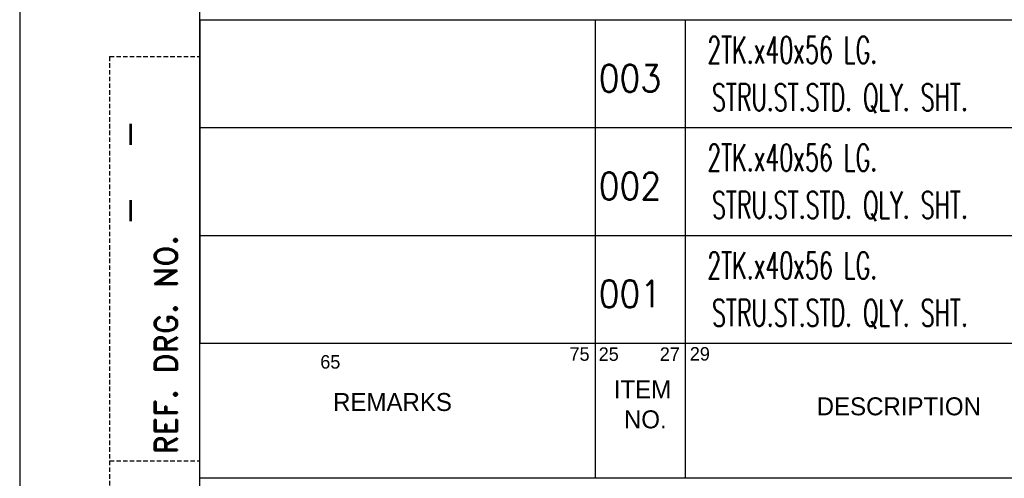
# Model space of a CAD drawing. Extents: x 4774 to 5194, y 913 to 1507.
# Tile 4 of 6: x 4774 to 4993, y 1053 to 1155. Entities that reach past the tile are written whole.
import ezdxf
from ezdxf.enums import TextEntityAlignment as Align

# ---------------------------------------------------------------- set-up
doc = ezdxf.new("R2010")
doc.units = 0
doc.header["$MEASUREMENT"] = 0
doc.linetypes.add('DASHED', pattern=[0.75, 0.5, -0.25])
doc.layers.get('0').update_dxf_attribs({"linetype": 'CONTINUOUS'})
doc.layers.add('BOM', color=5, linetype='CONTINUOUS')
doc.layers.add('TEXT', color=2, linetype='CONTINUOUS')
doc.styles.add('ROMAND', font='romand')
doc.styles.add('ROMANS', font='romans')

# ---------------------------------------------------------------- blocks, each defined once
blk = doc.blocks.new('var0_btemplate')
at = {"color": 3}
for p, q in [((7.15, 85.5), (190.11, 85.5)), ((51.17, 73.5), (51.17, 85.5)), ((61.17, 73.5), (61.17, 85.5)), ((7.15, 73.5), (190.11, 73.5))]:
    blk.add_line(p, q, dxfattribs=at)
blk.add_line((7.15, 85.5), (7.15, 73.5))
at = {"style": 'ROMANS', "flags": 4}
for tag, p in [('UT_O_QTY', (161.12, 73.69)), ('A/C', (155.9, 75.34))]:
    blk.add_attdef(tag, p, '', height=3, rotation=90, dxfattribs=at)
for tag, p, height, width in [('ITEM_DESC', (63.6, 80.65), 2.6, 0.6), ('IT_NO', (51.52, 77.5), 3, 0.9)]:
    blk.add_attdef(tag, p, '', height=height, dxfattribs=dict(at, width=width))
for tag, p in [('MAT_CODE', (133.44, 80.86)), ('MAT_SPEC', (134.17, 74.56))]:
    blk.add_attdef(tag, text='', height=2.8, dxfattribs=at).set_placement(p, align=Align.CENTER)
at = {"style": 'ROMANS'}
blk.add_attdef('WEIGHT', text='', height=3, dxfattribs=at).set_placement((168.24, 80.12), align=Align.BOTTOM_LEFT)
at = {"style": 'ROMANS', "flags": 4}
for tag, height, width, p in [('REMARKS', 3, 0.7, (7.27, 77.08)), ('ITEM_SIZE', 2.6, 0.6, (64.13, 74.48))]:
    blk.add_attdef(tag, text='', height=height, dxfattribs=dict(at, width=width)).set_placement(p, align=Align.BOTTOM_LEFT)
at = {"style": 'ROMANS', "width": 0.9, "flags": 4}
blk.add_attdef('STD_NO', text='', height=3, dxfattribs=at).set_placement((110.91, 79.08), align=Align.MIDDLE_LEFT)
at = {"style": 'ROMANS', "flags": 4}
blk.add_attdef('QTY', text='', height=3, dxfattribs=at).set_placement((180.5, 74.88), align=Align.RIGHT)
blk = doc.blocks.new('A4')
for p, q in [((0, 297), (0, 0)), ((20, 290), (20, 7))]:
    blk.add_line(p, q)
at = {"linetype": 'DASHED'}
for p, q in [((10, 117), (20, 117)), ((10, 117), (10, 7)), ((10, 72), (20, 72))]:
    blk.add_line(p, q, dxfattribs=at)
at = {"layer": 'BOM'}
for p, q in [((20, 85.09), (203, 85.09)), ((64.03, 85.09), (64.03, 70.09)), ((74.03, 85.09), (74.03, 70.09)), ((20, 70.09), (203, 70.09))]:
    blk.add_line(p, q, dxfattribs=at)
at = {"style": 'ROMANS'}
for p in [(11.04, 110.01), (11.04, 101.51)]:
    blk.add_text('-', height=3, rotation=270, dxfattribs=at).set_placement(p)
at = {"style": 'ROMANS', "width": 0.7}
for tag, p in [('NEW_ALT_BY', (55.26, 287.07)), ('OLD_ALT_BY', (111.5, 287.32)), ('NEW_CHD_BY', (55.8, 283.39)), ('OLD_CHD_BY', (111.5, 283.23)), ('OLD_REV_NO', (77.51, 281.45)), ('NEW_REV_NO', (20.47, 280.69)), ('NEW_REV_DT', (29.91, 280.8)), ('OLD_REV_DT', (85.97, 280.5)), ('NEW_APP_BY', (57.03, 279.3)), ('OLD_APP_BY', (113.28, 279.13))]:
    blk.add_attdef(tag, p, '', height=1.5, dxfattribs=at)
at = {"color": 7, "style": 'ROMANS'}
for tag, p, height in [('NEW_ALT_SIGN', (66.32, 287.35), 1), ('OLD_ALT_SIGN', (122.94, 287.73), 1), ('NEW_CHD_SIGN', (67.27, 283.66), 1), ('OLD_CHD_SIGN', (123.22, 283.5), 1), ('OLD_APP_SIGN', (124.72, 279.41), 1), ('NEW_APP_SIGN', (67.95, 279.16), 1), ('DRN_SIGN', (159.64, 55.29), 1), ('CHD_SIGN', (159.2, 49.18), 1), ('APP_SIGN', (159.2, 43.06), 1), ('TITLE1', (42.35, 16.76), 3.5), ('TITLE2', (42.35, 10.55), 3.5)]:
    blk.add_attdef(tag, p, '', height=height, dxfattribs=at)
at = {"style": 'ROMANS'}
for tag, p, height in [('NEW_DCA_NO', (20.9, 275.07), 2), ('OLD_DCA_NO', (78.06, 274.63), 2), ('NEW_DCA_DETAILS', (20.9, 271.39), 1.8), ('OLD_DCA_DETAILS', (78.06, 270.95), 1.8)]:
    blk.add_attdef(tag, p, '', height=height, dxfattribs=at)
for tag, p, width in [('SHTNO', (13.78, 110.33), 0.8), ('REV_NO', (13.8, 101.04), 0.8), ('DRG_NO', (13.88, 72.7), 0.9)]:
    blk.add_attdef(tag, p, '', height=2.8, rotation=90, dxfattribs=dict(at, width=width))
at = {"color": 7, "style": 'ROMANS'}
for tag, height, p in [('DRN_BY', 2, (149.82, 56.82)), ('DRN_DATE', 1.5, (180.8, 56.66)), ('CHD_BY', 2, (149.82, 50.82)), ('CHD_DATE', 1.5, (180.7, 51.14)), ('APP_BY', 2, (149.82, 44.81)), ('APP_DATE', 1.5, (180.7, 44.64)), ('SCALE', 2.5, (100.77, 30.22)), ('ITNO', 2.5, (181.7, 30.87)), ('NOIT', 2.5, (197.04, 30.38)), ('REFTOASSY', 2.5, (147.44, 29.6)), ('REV_NO', 3.5, (197.3, 16.45)), ('SHTNO', 2.5, (157.79, 10.06)), ('NOSHT', 2.5, (199.43, 10.04))]:
    blk.add_attdef(tag, text='', height=height, dxfattribs=at).set_placement(p, align=Align.MIDDLE)
at = {"color": 7, "style": 'ROMANS', "width": 0.8}
blk.add_attdef('WEIGHT', text='', height=2.3, dxfattribs=at).set_placement((119.67, 29.96), align=Align.MIDDLE)
at = {"color": 7, "style": 'ROMANS', "width": 1.5}
blk.add_attdef('DRG_NO', (133.59, 15.09), '', height=3.5, dxfattribs=at)
at = {"layer": 'BOM', "color": 5}
for s, height, p in [('75', 1.5, (61.17, 83.13)), ('25', 1.5, (64.41, 83.12)), ('27', 1.5, (71.21, 83.12)), ('29', 1.5, (74.55, 83.15)), ('65', 1.5, (33.44, 82.26)), ('ITEM', 2, (66.09, 78.94)), ('REMARKS', 2, (34.86, 77.54)), ('DESCRIPTION', 2, (88.66, 77.06)), ('NO.', 2, (67.22, 75.61))]:
    blk.add_text(s, height=height, dxfattribs=at).set_placement(p)
at = {"layer": 'TEXT', "style": 'ROMAND'}
blk.add_text('REF. DRG. NO.', height=2.5, rotation=90, dxfattribs=at).set_placement((17.51, 72.7))

msp = doc.modelspace()

# ---------------------------------------------------------------- block references
at = {"xscale": 2, "yscale": 2, "zscale": 2}
msp.add_blockref('A4', (4773.69, 912.75), dxfattribs=at)
ref = msp.add_blockref('var0_btemplate', (4799.47, 983.93), dxfattribs=dict(xscale=2, yscale=2))
ref.add_attrib('ITEM_DESC', '2TK.x40x56 LG.', (4926.67, 1145.23), dxfattribs={"height": 6, "style": 'ROMANS', "width": 0.6})
ref.add_attrib('IT_NO', '003', (4902.52, 1138.92), dxfattribs={"height": 6, "style": 'ROMANS', "width": 0.9})
ref.add_attrib('ITEM_SIZE', 'STRU.ST.STD. QLY. SHT.', dxfattribs={"height": 6, "style": 'ROMANS', "width": 0.6}).set_placement((4927.73, 1132.89), align=Align.BOTTOM_LEFT)
ref = msp.add_blockref('var0_btemplate', (4799.47, 959.93), dxfattribs=dict(xscale=2, yscale=2))
ref.add_attrib('ITEM_DESC', '2TK.x40x56 LG.', (4926.67, 1121.23), dxfattribs={"height": 6, "style": 'ROMANS', "width": 0.6})
ref.add_attrib('IT_NO', '002', (4902.52, 1114.92), dxfattribs={"height": 6, "style": 'ROMANS', "width": 0.9})
ref.add_attrib('ITEM_SIZE', 'STRU.ST.STD. QLY. SHT.', dxfattribs={"height": 6, "style": 'ROMANS', "width": 0.6}).set_placement((4927.73, 1108.89), align=Align.BOTTOM_LEFT)
ref = msp.add_blockref('var0_btemplate', (4799.47, 935.93), dxfattribs=dict(xscale=2, yscale=2))
ref.add_attrib('ITEM_DESC', '2TK.x40x56 LG.', (4926.67, 1097.23), dxfattribs={"height": 6, "style": 'ROMANS', "width": 0.6})
ref.add_attrib('IT_NO', '001', (4902.52, 1090.92), dxfattribs={"height": 6, "style": 'ROMANS', "width": 0.9})
ref.add_attrib('ITEM_SIZE', 'STRU.ST.STD. QLY. SHT.', dxfattribs={"height": 6, "style": 'ROMANS', "width": 0.6}).set_placement((4927.73, 1084.89), align=Align.BOTTOM_LEFT)

doc.saveas('drawing.dxf')
